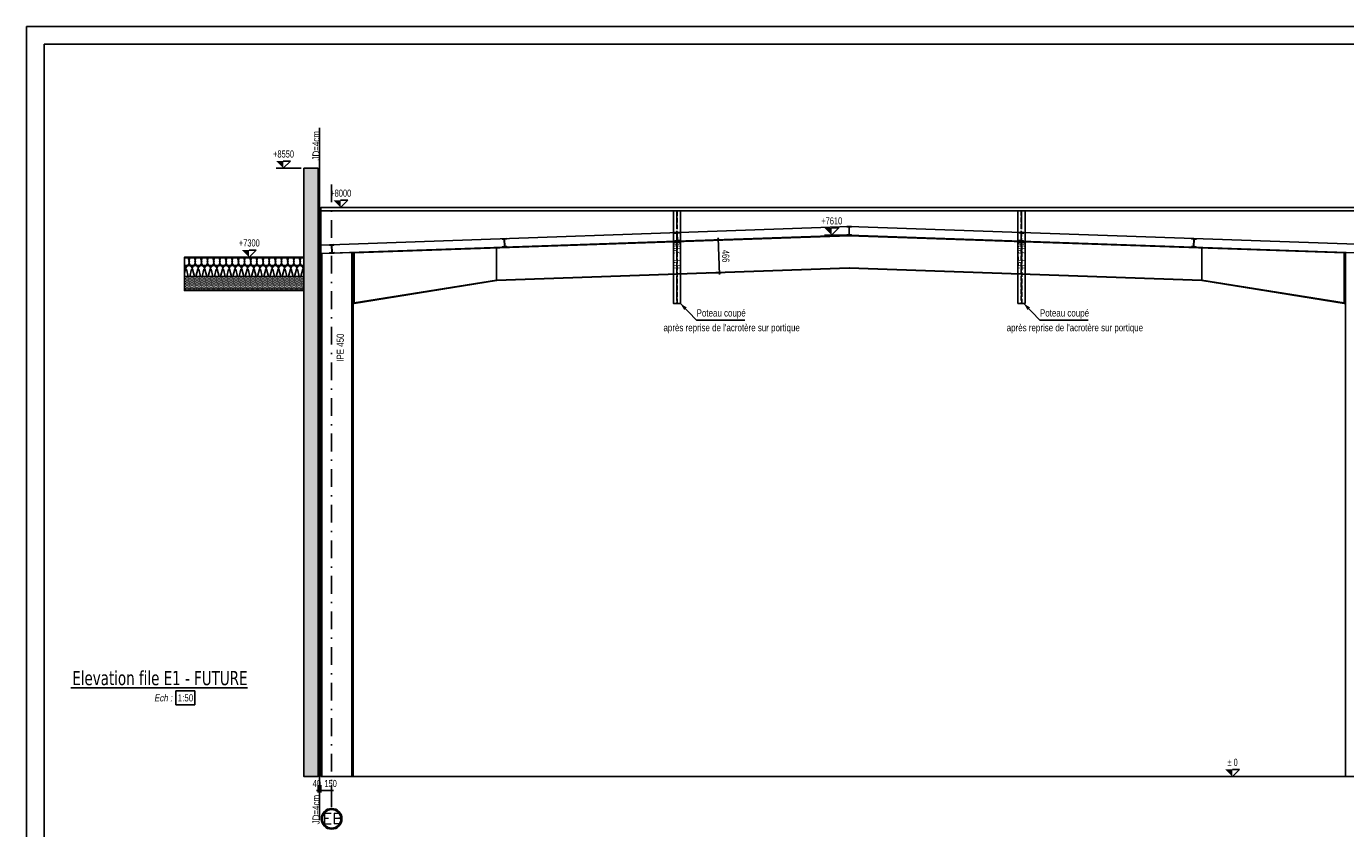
# Model space of a CAD drawing. Extents: x 293186 to 369035, y -341273 to -122059.
# Tile 5 of 64: x 314023 to 332555, y -309704 to -298428. Entities that reach past the tile are written whole.
import ezdxf

# ---------------------------------------------------------------- set-up
doc = ezdxf.new("R2010")
doc.units = 0
doc.header["$LTSCALE"] = 50
for name, pattern in [('CADWORK_21', [0]), ('DASHDOT', [10, 5, -2.5, 0, -2.5]), ('HIDDEN', [1.875, 1.25, -0.625])]:
    doc.linetypes.add(name, pattern=pattern)
doc.layers.get('0').update_dxf_attribs({"color": 1, "linetype": 'CONTINUOUS'})
doc.layers.add('ECHELLE_1_50', color=7, linetype='CONTINUOUS')
doc.styles.add('ARIAL', font='txt')
doc.styles.add('CADWORK5', font='ROMAND', dxfattribs={"width": 0.8})
doc.styles.add('TAHOMA', font='txt')
pattern_1 = [(0, (0, 0), (150, 17.675), [0, -17.675])]

# ---------------------------------------------------------------- blocks, each defined once
blk = doc.blocks.new('CDWK_EXTR_2')
at = {"color": 0}
blk.add_solid([(0, 0), (2, 0.5), (2, -0.5)], dxfattribs=at)
blk = doc.blocks.new('*D74')
at = {"layer": 'ECHELLE_1_50', "color": 150}
for p, q in [((330965, -308972), (331065, -308872)), ((331065, -308872), (330965, -308872)), ((330865, -308972), (331215, -308972))]:
    blk.add_line(p, q, dxfattribs=at)
blk.add_solid([(330965, -308972), (330965, -308872), (330865, -308872)], dxfattribs=at)
at = {"layer": 'ECHELLE_1_50', "color": 26, "style": 'ARIAL', "width": 0.75}
blk.add_text('%%P 0', height=100, dxfattribs=at).set_placement((330894, -308822))
blk = doc.blocks.new('*D76')
at = {"layer": 'ECHELLE_1_50', "color": 150}
for p, q in [((323764, -301425), (323589, -301431)), ((323726, -301414), (323752, -301438)), ((323739, -301401), (323757, -301917)), ((323743, -301880), (323769, -301904)), ((323781, -301891), (323606, -301897))]:
    blk.add_line(p, q, dxfattribs=at)
at = {"layer": 'ECHELLE_1_50', "color": 26, "style": 'ARIAL', "width": 0.75}
blk.add_text('466', height=100, rotation=271.9991, dxfattribs=at).set_placement((323794, -301572))
blk = doc.blocks.new('*D77')
at = {"layer": 'ECHELLE_1_50', "color": 150}
for p, q in [((325334, -301362), (325434, -301262)), ((325434, -301262), (325334, -301262)), ((325234, -301362), (325584, -301362))]:
    blk.add_line(p, q, dxfattribs=at)
blk.add_solid([(325334, -301362), (325334, -301262), (325234, -301262)], dxfattribs=at)
at = {"layer": 'ECHELLE_1_50', "color": 26, "style": 'ARIAL', "width": 0.75}
blk.add_text('+7610', height=100, dxfattribs=at).set_placement((325189, -301212))
blk = doc.blocks.new('*D81')
at = {"layer": 'ECHELLE_1_50', "color": 150}
for p, q in [((318436, -300972), (318536, -300872)), ((318536, -300872), (318436, -300872)), ((318336, -300972), (318686, -300972))]:
    blk.add_line(p, q, dxfattribs=at)
blk.add_solid([(318436, -300972), (318436, -300872), (318336, -300872)], dxfattribs=at)
at = {"layer": 'ECHELLE_1_50', "color": 26, "style": 'ARIAL', "width": 0.75}
blk.add_text('+8000', height=100, dxfattribs=at).set_placement((318292, -300822))
blk = doc.blocks.new('*D113')
at = {"layer": 'ECHELLE_1_50', "color": 150}
for p, q in [((317251, -301672), (317018, -301672)), ((317151, -301672), (317251, -301572)), ((317251, -301572), (317151, -301572))]:
    blk.add_line(p, q, dxfattribs=at)
blk.add_solid([(317151, -301672), (317151, -301572), (317051, -301572)], dxfattribs=at)
at = {"layer": 'ECHELLE_1_50', "color": 26, "style": 'ARIAL', "width": 0.75}
blk.add_text('+7300', height=100, dxfattribs=at).set_placement((317007, -301522))
blk = doc.blocks.new('*D114')
at = {"layer": 'ECHELLE_1_50', "color": 150}
for p, q in [((317632, -300422), (317732, -300322)), ((317732, -300322), (317632, -300322)), ((317532, -300422), (317882, -300422))]:
    blk.add_line(p, q, dxfattribs=at)
blk.add_solid([(317632, -300422), (317632, -300322), (317532, -300322)], dxfattribs=at)
at = {"layer": 'ECHELLE_1_50', "color": 26, "style": 'ARIAL', "width": 0.75}
blk.add_text('+8550', height=100, dxfattribs=at).set_placement((317488, -300272))
blk = doc.blocks.new('*D162')
at = {"layer": 'ECHELLE_1_50'}
h = blk.add_hatch(color=150, dxfattribs=at)
edge = h.paths.add_edge_path()
edge.add_arc((318121, -309169), 6.25, 0, 360)
h = blk.add_hatch(color=150, dxfattribs=at)
edge = h.paths.add_edge_path()
edge.add_arc((318161, -309169), 6.25, 0, 360)
at = {"layer": 'ECHELLE_1_50', "color": 150}
for p, q in [((318121, -309194), (318121, -309094)), ((318161, -309194), (318161, -309094)), ((318096, -309169), (318186, -309169))]:
    blk.add_line(p, q, dxfattribs=at)
at = {"layer": 'ECHELLE_1_50', "color": 26, "style": 'ARIAL', "width": 0.75}
blk.add_text('40', height=100, dxfattribs=at).set_placement((318044, -309119))
blk = doc.blocks.new('*D163')
at = {"layer": 'ECHELLE_1_50'}
h = blk.add_hatch(color=150, dxfattribs=at)
edge = h.paths.add_edge_path()
edge.add_arc((318161, -309169), 6.25, 0, 360)
h = blk.add_hatch(color=150, dxfattribs=at)
edge = h.paths.add_edge_path()
edge.add_arc((318311, -309169), 6.25, 0, 360)
at = {"layer": 'ECHELLE_1_50', "color": 150}
for p, q in [((318161, -309194), (318161, -309094)), ((318311, -309194), (318311, -309094)), ((318136, -309169), (318336, -309169))]:
    blk.add_line(p, q, dxfattribs=at)
at = {"layer": 'ECHELLE_1_50', "color": 26, "style": 'ARIAL', "width": 0.75}
blk.add_text('150', height=100, dxfattribs=at).set_placement((318209, -309119))

msp = doc.modelspace()

# ---------------------------------------------------------------- hatches: boundary and pattern name
at = {"layer": 'ECHELLE_1_50', "linetype": 'CONTINUOUS'}
h = msp.add_hatch(dxfattribs=at)
h.set_pattern_fill('DOTS1', color=212, scale=23.622048, style=0, pattern_type=2)
h.set_pattern_definition(pattern_1)
h.paths.add_polyline_path([(318121, -300422), (317921, -300422), (317921, -308972), (318121, -308972)])
h = msp.add_hatch(dxfattribs=at)
h.set_pattern_fill('ISOL_01', color=32, angle=179.9963, style=0, pattern_type=2)
h.set_pattern_definition([(179.99635, (5.8, -0.0004), (-0.01656, -259.92343), [11.602826, -31.717755]), (269.99635, (43.32, -36.29), (86.641134, -0.005521), [7.029967, -252.89346]), (269.99635, (-0.01, -216.6), (86.641134, -0.005521), [7.029967, -252.89346]), (284.9288135, (-42.291, -52.61), (86.6293235, -259.92770284), [160.103446, -1184.928745]), (255.0638843, (-44.356, -52.61), (86.66244985, 259.9166601), [160.103446, -1184.928745]), (195.251468, (-5.801, 0.0004), (86.6411316, -0.0055234), [11.775597, -976.08543]), (344.741237, (5.801, -0.0004), (86.6411316, -0.0055072), [11.775597, -976.08543]), (195.251468, (-26.175, -256.823), (86.6411316, -0.0055234), [11.775597, -976.08543]), (164.7412296, (-49.139, -259.92), (-86.6411316, 0.0055188), [11.775597, -976.08543]), (210.960105, (-17.162, -3.097), (86.6411493, -0.0055205), [11.31283, -493.88748]), (329.032589, (17.226, -3.1), (86.6411493, -0.0055274), [11.31283, -493.88748]), (210.960105, (-16.474, -251.004), (86.6411493, -0.0055205), [11.31283, -493.88748]), (149.032592, (-60.5, -256.82), (-86.6411493, 0.0055217), [11.31283, -493.88748]), (224.996349, (-26.863, -8.92), (86.641157, -0.005521), [9.62052, -357.966727]), (314.996349, (26.86, -8.92), (86.641157, -0.005521), [9.62052, -357.966727]), (224.996349, (-9.67, -244.2), (86.641157, -0.005521), [9.62052, -357.966727]), (134.996349, (-70.2, -251), (-86.641157, 0.005521), [9.62052, -357.966727]), (236.306282, (-33.67, -15.72), (86.641147, -0.005511), [10.09098, -302.29809]), (303.686412, (33.664, -15.724), (86.641147, -0.005537), [10.09098, -302.29809]), (236.306282, (-4.07, -235.805), (86.641147, -0.005511), [10.09098, -302.29809]), (123.686416, (-77, -244.2), (-86.641147, 0.005531), [10.09098, -302.29809]), (251.561397, (-39.264, -24.115), (86.641153, -0.005517), [12.83138, -261.15198]), (288.4313, (39.26, -24.12), (86.641153, -0.005525), [12.83138, -261.15198]), (251.561397, (-0.014, -223.63), (86.641153, -0.005517), [12.83138, -261.15198]), (108.4313, (-82.6, -235.8), (-86.641153, 0.005525), [12.83138, -261.15198]), (263.656154, (43.318, -43.323), (86.6742936, 519.8413607), [9.34994, -775.21897]), (276.3365436, (-43.323, -43.318), (86.6080406, -519.8524029), [9.34994, -775.21897]), (443.6561695, (-0.014, -216.603), (-86.6741552, -519.8413838), [9.34994, -775.21897]), (96.3365436, (-0.014, -216.603), (-86.6080406, 519.8524029), [9.34994, -775.21897])])
h.paths.add_polyline_path([(316242, -301682), (317921, -301682), (317921, -301942), (316242, -301942)])
h = msp.add_hatch(dxfattribs=at)
h.set_pattern_fill('DOTS1', color=212, scale=23.622048, style=0, pattern_type=2)
h.set_pattern_definition(pattern_1)
h.paths.add_polyline_path([(317921, -301942), (317921, -302142), (316242, -302142), (316242, -301942)])

# ---------------------------------------------------------------- linework, layer by layer
at = {"layer": 'ECHELLE_1_50', "color": 190, "linetype": 'CADWORK_21'}
msp.add_line((318141, -309586), (318141, -299856), dxfattribs=at)
at = {"layer": 'ECHELLE_1_50', "color": 3, "linetype": 'DASHDOT'}
msp.add_line((318311, -300651), (318311, -309421), dxfattribs=at)
at = {"layer": 'ECHELLE_1_50', "color": 5}
for p, q in [((318161, -301621), (318161, -300972)), ((320626, -301993, 2540), (320626, -301543, 2540)), ((330536, -301993, 2540), (330536, -301543, 2540))]:
    msp.add_line(p, q, dxfattribs=at)
at = {"layer": 'ECHELLE_1_50', "color": 5, "linetype": 'HIDDEN'}
for p, q in [((323158, -301022), (323158, -301467)), ((323163, -301467), (323163, -301022)), ((327998, -301022), (327998, -301467)), ((328003, -301467), (328003, -301022)), ((323158, -301467), (323158, -302322)), ((323164, -302322), (323164, -301467)), ((327998, -301467), (327998, -302322)), ((328004, -302322), (328004, -301467))]:
    msp.add_line(p, q, dxfattribs=at)
at = {"layer": 'ECHELLE_1_50', "color": 5, "linetype": 'DASHDOT'}
for p, q in [((323161, -301022), (323161, -301467)), ((328001, -301022), (328001, -301467)), ((323161, -301467), (323161, -302322)), ((328001, -301467), (328001, -302322))]:
    msp.add_line(p, q, dxfattribs=at)
at = {"layer": 'ECHELLE_1_50', "color": 32}
for p in [(318161, -301501), (339951, -301743)]:
    msp.add_line(p, (325581, -301242), dxfattribs=at)
at = {"layer": 'ECHELLE_1_50', "color": 5, "linetype": 'CONTINUOUS'}
for p, q in [((318175, -308972), (318175, -301621)), ((318596, -301605), (318596, -308972))]:
    msp.add_line(p, q, dxfattribs=at)
at = {"layer": 'ECHELLE_1_50', "color": 96, "linetype": 'CONTINUOUS'}
msp.add_line((314647, -307727), (317130, -307727), dxfattribs=at)
at = {"layer": 'ECHELLE_1_50', "color": 7, "linetype": 'CONTINUOUS'}
for p, q in [((316387, -307766), (316124, -307766)), ((316124, -307766), (316124, -307966)), ((316387, -307966), (316387, -307766)), ((316124, -307966), (316387, -307966))]:
    msp.add_line(p, q, dxfattribs=at)
at = {"layer": 'ECHELLE_1_50', "color": 7}
msp.add_line((318161, -308972, 2540), (339951, -308972, 2540), dxfattribs=at)
at = {"layer": 'ECHELLE_1_50', "color": 32, "linetype": 'CONTINUOUS'}
for points in [[(314023, -298428), (368085, -298428), (368085, -340378), (314023, -340378), (314023, -298428)], [(314273, -298678), (367835, -298678), (367835, -340128), (314273, -340128), (314273, -298678)]]:
    msp.add_lwpolyline(points, dxfattribs=at)
at = {"layer": 'ECHELLE_1_50', "color": 5, "linetype": 'CONTINUOUS'}
for points in [[(339951, -300972), (318161, -300972), (318161, -301022), (339951, -301022)], [(325581, -301362), (325581, -301370), (318626, -301613), (318626, -301605)], [(332536, -301605), (332536, -301613), (325581, -301370), (325581, -301362)], [(318626, -301605), (318626, -302321), (318611, -302321), (318611, -301605)], [(332536, -301605), (332536, -302321), (332551, -302321), (332551, -301605)], [(320626, -301993), (325581, -301820), (325581, -301828), (320627, -302001)], [(330535, -302001), (325581, -301828), (325581, -301820), (330536, -301993)], [(318626, -302313), (320626, -301993), (320627, -302001), (318627, -302321)], [(332536, -302313), (330536, -301993), (330535, -302001), (332535, -302321)]]:
    msp.add_lwpolyline(points, close=True, dxfattribs=at)
for points in [[(323111, -301022), (323111, -301467), (323211, -301467), (323211, -301022), (323111, -301022)], [(327951, -301022), (327951, -301467), (328051, -301467), (328051, -301022), (327951, -301022)], [(323111, -301467), (323111, -302322), (323211, -302322), (323211, -301467), (323111, -301467)], [(327951, -301467), (327951, -302322), (328051, -302322), (328051, -301467), (327951, -301467)], [(318161, -308972), (318161, -301621), (318611, -301605), (318611, -308972), (318161, -308972)], [(332551, -308972), (332551, -301605), (333001, -301621), (333001, -308972), (332551, -308972)]]:
    msp.add_lwpolyline(points, dxfattribs=at)
for points in [[(323129, -301327), (323193, -301325), (323193, -301332), (323170, -301332, 0.414214), (323164, -301340)], [(323164, -301340), (323167, -301433, 0.414214), (323174, -301440), (323197, -301439), (323197, -301445), (323183, -301446), (323147, -301447), (323133, -301447), (323133, -301441), (323156, -301440, 0.414214), (323162, -301433), (323159, -301340, 0.414214), (323152, -301333), (323129, -301334), (323129, -301327)], [(325583, -301349), (325583, -301255, -0.414214), (325590, -301248), (325613, -301248), (325613, -301242), (325599, -301242), (325563, -301242), (325549, -301242), (325549, -301248), (325572, -301248, -0.414214), (325579, -301255), (325579, -301349, -0.414214), (325572, -301356), (325549, -301356), (325549, -301362)], [(327998, -301340), (327995, -301433, -0.414214), (327988, -301440), (327965, -301439), (327965, -301445), (327979, -301446), (328015, -301447), (328029, -301447), (328029, -301441), (328006, -301440, -0.414214), (327999, -301433), (328003, -301340, -0.414214), (328010, -301333), (328033, -301334), (328033, -301327)], [(328033, -301327), (327969, -301325), (327969, -301332), (327991, -301332, -0.414214), (327998, -301340)], [(318279, -301497), (318343, -301495), (318343, -301501), (318320, -301502, 0.414214), (318314, -301509)], [(318314, -301509), (318317, -301602, 0.414214), (318324, -301609), (318347, -301608), (318347, -301614), (318333, -301615), (318297, -301616), (318283, -301617), (318283, -301610), (318306, -301610, 0.414214), (318312, -301602), (318309, -301509, 0.414214), (318302, -301502), (318279, -301503), (318279, -301497)], [(320704, -301412), (320768, -301410), (320768, -301416), (320745, -301417, 0.414214), (320739, -301424)], [(320739, -301424), (320742, -301518, 0.414214), (320749, -301524), (320772, -301523), (320772, -301530), (320758, -301530), (320722, -301532), (320708, -301532), (320708, -301526), (320731, -301525, 0.414214), (320737, -301518), (320734, -301424, 0.414214), (320727, -301418), (320704, -301418), (320704, -301412)], [(325549, -301362), (325613, -301362), (325613, -301356), (325590, -301356, -0.414214), (325583, -301349)], [(330423, -301424), (330420, -301518, -0.414214), (330413, -301524), (330390, -301523), (330390, -301530), (330404, -301530), (330440, -301532), (330454, -301532), (330454, -301526), (330431, -301525, -0.414214), (330424, -301518), (330428, -301424, -0.414214), (330435, -301418), (330458, -301418), (330458, -301412)], [(330458, -301412), (330394, -301410), (330394, -301416), (330416, -301417, -0.414214), (330423, -301424)]]:
    msp.add_lwpolyline(points, format="xyb", dxfattribs=at)
at = {"layer": 'ECHELLE_1_50', "color": 32}
msp.add_lwpolyline([(318161, -301621), (325581, -301362), (339951, -301864)], dxfattribs=at)
at = {"layer": 'ECHELLE_1_50', "color": 32, "linetype": 'CONTINUOUS'}
for points in [[(317921, -301672), (317921, -301682), (316242, -301682), (316242, -301672)], [(316242, -301682), (317921, -301682), (317921, -301942), (316242, -301942)]]:
    msp.add_lwpolyline(points, close=True, dxfattribs=at)
at = {"layer": 'ECHELLE_1_50', "color": 7, "linetype": 'CONTINUOUS'}
for points in [[(323211, -302325), (323438, -302556), (324114, -302556)], [(328034, -302325), (328261, -302556), (328936, -302556)]]:
    msp.add_lwpolyline(points, dxfattribs=at)
at = {"layer": 'ECHELLE_1_50', "color": 3, "linetype": 'CONTINUOUS'}
for radius in [145, 130]:
    msp.add_circle((318311, -309566), radius, dxfattribs=at)
at = {"layer": 'ECHELLE_1_50', "color": 7, "linetype": 'CONTINUOUS'}
for points in [[(318121, -300422, 2540), (317921, -300422, 2540), (317921, -308972, 2540), (318121, -308972, 2540)], [(317921, -301942, 2540), (317921, -302142, 2540), (316242, -302142, 2540), (316242, -301942, 2540)]]:
    msp.add_3dface(points, dxfattribs=at)

# ---------------------------------------------------------------- block references
at = {"layer": 'ECHELLE_1_50', "color": 0}
for name in ['*D114', '*D81', '*D77', '*D113', '*D76', '*D74', '*D162', '*D163']:
    msp.add_blockref(name, (0, 0), dxfattribs=at)
at = {"layer": 'ECHELLE_1_50', "color": 7, "linetype": 'CONTINUOUS', "xscale": 50, "yscale": 50, "zscale": 50, "rotation": 314.51853723}
for p in [(323211, -302325), (328034, -302325)]:
    msp.add_blockref('CDWK_EXTR_2', p, dxfattribs=at)

# ---------------------------------------------------------------- texts
at = {"layer": 'ECHELLE_1_50', "color": 190, "style": 'ARIAL', "width": 0.8}
for p in [(318141, -300313), (318141, -309643)]:
    msp.add_text('JD=4cm', height=100, rotation=90, dxfattribs=at).set_placement(p)
at = {"layer": 'ECHELLE_1_50', "color": 7, "style": 'ARIAL', "width": 0.8}
for s, p in [('IPE 200', (323211, -301838)), ('IPE 200', (328054, -301838)), ('IPE 450', (318482, -303143))]:
    msp.add_text(s, height=100, rotation=90, dxfattribs=at).set_placement(p)
for s, p in [('Poteau coupé', (323438, -302506)), ('Poteau coupé', (328261, -302506)), ("après reprise de l'acrotère sur portique", (322972, -302713)), ("après reprise de l'acrotère sur portique", (327794, -302713)), ('1:50', (316149, -307916))]:
    msp.add_text(s, height=100, dxfattribs=at).set_placement(p)
at = {"layer": 'ECHELLE_1_50', "color": 96}
for s, height, style, width, p in [('Elevation file E1 - FUTURE', 200, 'TAHOMA', 0.8, (314667, -307687)), ('EB', 150, 'CADWORK5', 1.125, (318181, -309636))]:
    msp.add_text(s, height=height, dxfattribs=dict(at, style=style, width=width)).set_placement(p)
at = {"layer": 'ECHELLE_1_50', "color": 7, "style": 'ARIAL', "oblique": 10, "width": 0.8}
msp.add_text('Ech :', height=100, dxfattribs=at).set_placement((315817, -307916))

doc.saveas('drawing.dxf')
